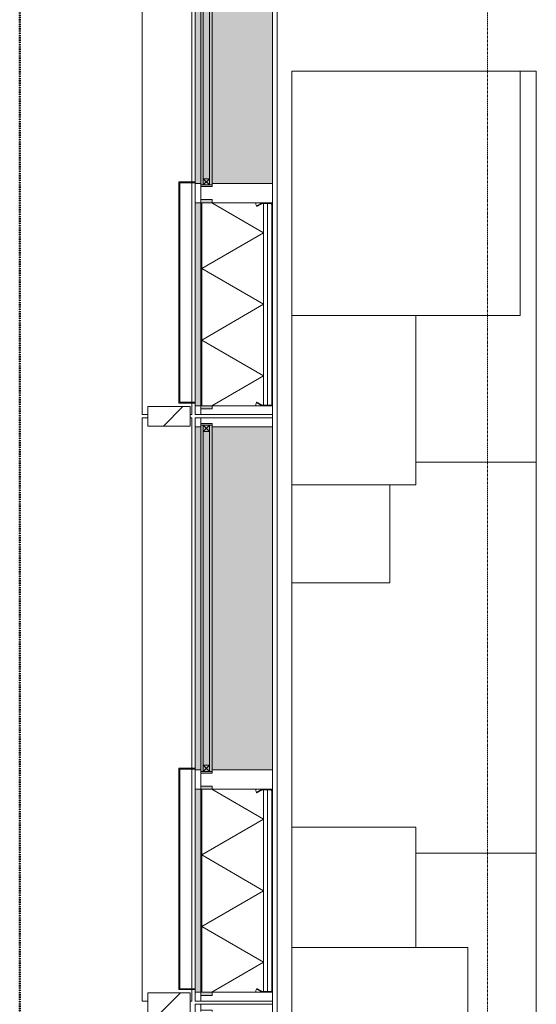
# Model space of a CAD drawing. Header units: millimetres. Extents: x -281 to 121694, y -16481 to 65128.
# Tile 4 of 256: x 8565 to 10150, y 12652 to 15675. Entities that reach past the tile are written whole.
import ezdxf

# ---------------------------------------------------------------- set-up
doc = ezdxf.new("R2010")
doc.units = ezdxf.units.MM
doc.linetypes.add('Grid Line', pattern=[12, 6, -2, 2, -2])
doc.linetypes.add('NLRS_Dash-0_6mm_Space-0_6mm_cpz', pattern=[1.2, 0.6, -0.6])
for name, color, linetype, lineweight in [('A--L$01A__Algemeen', 7, 'Continuous', 5), ('A--L$07A__Stramien', 1, 'Continuous', 5), ('A--L21__Buitenwanden', 3, 'Continuous', 5), ('A--L3__Afbouw', 2, 'Continuous', 5), ('A--L82__LosseGebruikersInvent', 1, 'Continuous', 5), ('A--L8__LosseInventaris', 1, 'Continuous', 5)]:
    doc.layers.add(name, color=color, linetype=linetype, lineweight=lineweight)
pattern_1 = [(315, (-11757.5, 9103), (42.4264, 42.4264), []), (45, (-11757.5, 9103), (-42.4264, 42.4264), [])]

# ---------------------------------------------------------------- blocks, each defined once
blk = doc.blocks.new('NLRS_21_GM_LB_element gevel_gen_cpz - NLRS_21_13_08_elementgevel element_gen_cpz-V210-L_80_ 14')
at = {"layer": 'A--L$01A__Algemeen'}
for points in [[(-877.5, -52), (-867.5, -51.5), (-867.5, -20), (-245, -20), (-245, -52), (-235, -52), (-235, -17), (-877.5, -17), (-877.5, -20)], [(-185, -237), (867.5, -237), (867.5, -52), (-185, -52)]]:
    blk.add_hatch(color=256, dxfattribs=at).paths.add_polyline_path(points)
h = blk.add_hatch(color=256, dxfattribs=at)
h.paths.add_polyline_path([(-867.5, 0), (-867.5, -17), (-245, -17), (-245, 0), (-860, 0)])
h.paths.add_polyline_path([(-185, 0), (-185, -17), (867.5, -17), (867.5, 0), (-183, 0)])
h = blk.add_hatch(dxfattribs=at)
h.set_pattern_fill('FP_207', color=256, style=0, pattern_type=2)
h.set_pattern_definition([(315, (-15357.5, 9103), (449.013, 449.013), []), (315, (-15357.5, 8944.25), (898.026, 0), []), (315, (-15357.5, 9261.75), (898.026, 0), [])])
h.paths.add_polyline_path([(-867.5, -205.8), (-867.5, -232), (-865.5, -232), (-865.5, -205.8)])
h.paths.add_polyline_path([(-866.8, -203.3), (-865.1, -204.3), (-856.3, -189.2), (-858.1, -188.2)])
h.paths.add_polyline_path([(-862.5, -237), (-250, -237), (-250, -235), (-862.5, -235)])
h.paths.add_polyline_path([(-256.2, -189.2), (-247.4, -204.3), (-245.7, -203.3), (-254.4, -188.2)])
h.paths.add_polyline_path([(-247, -232), (-245, -232), (-245, -205.8), (-247, -205.8)])
for p, q in [((-867.5, 0), (-895, 0)), ((-895, 0), (-895, -17)), ((-867.5, -17), (-867.5, 0)), ((-867.5, 0), (-860, 0)), ((-857, 0), (-245, 0)), ((-185, 0), (-245, 0)), ((-245, 0), (-245, -17)), ((-185, -17), (-185, 0)), ((-185, 0), (-183, 0)), ((-180, 0), (867.5, 0)), ((895, 0), (867.5, 0)), ((867.5, 0), (867.5, -17)), ((895, -17), (895, 0)), ((-877.5, -17), (-895, -17)), ((-895, -17), (-895, -237)), ((-895, -17), (-867.5, -17)), ((-877.5, -52), (-877.5, -17)), ((-245, -17), (-867.5, -17)), ((-245, -20), (-867.5, -20)), ((-867.5, -20), (-867.5, -185.7)), ((-245, -20), (-867.5, -20)), ((-867.5, -20), (-867.5, -185.7)), ((-775.6, -210), (-665.9, -20)), ((-556.2, -210), (-665.9, -20)), ((-556.2, -210), (-446.6, -20)), ((-336.9, -210), (-446.6, -20)), ((-245, -17), (-190, -17)), ((-245, -185.7), (-245, -20)), ((-245, -185.7), (-245, -20)), ((-195, -17), (-235, -17)), ((-235, -17), (-235, -52)), ((-195, -52), (-195, -17)), ((872.5, -17), (895, -17)), ((895, -17), (877.5, -17)), ((877.5, -17), (877.5, -52)), ((895, -237), (895, -17)), ((-867.5, -52), (-877.5, -52)), ((-775.6, -210), (-867.5, -50.9)), ((-336.9, -210), (-245, -50.9)), ((-235, -52), (-245, -52)), ((-190, -52), (-195, -52)), ((-185, -237), (-185, -52)), ((867.5, -52), (867.5, -237)), ((877.5, -52), (872.5, -52)), ((-867.5, -185.7), (-867.5, -204.5)), ((-867.5, -204.5), (-867.5, -205.8)), ((-867.5, -204.5), (-867.5, -205.8)), ((-867.5, -205.8), (-867.5, -232)), ((-858.1, -188.2), (-866.8, -203.3)), ((-865.5, -232), (-865.5, -205.8)), ((-865.5, -210), (-247, -210)), ((-865.5, -210), (-247, -210)), ((-865.1, -204.3), (-856.3, -189.2)), ((-856.3, -189.2), (-858.1, -188.2)), ((-254.4, -188.2), (-256.2, -189.2)), ((-256.2, -189.2), (-247.4, -204.3)), ((-245.7, -203.3), (-254.4, -188.2)), ((-247, -205.8), (-247, -232)), ((-245, -204.5), (-245, -185.7)), ((-245, -205.8), (-245, -204.5)), ((-245, -205.8), (-245, -204.5)), ((-245, -232), (-245, -205.8)), ((-895, -237), (-867.5, -237)), ((-867.5, -232), (-867.5, -237)), ((-867.5, -237), (-862.5, -237)), ((-865.5, -222.5), (-247, -222.5)), ((-250, -235), (-862.5, -235)), ((-862.5, -237), (-250, -237)), ((-250, -237), (-245, -237)), ((-245, -237), (-245, -232)), ((-245, -237), (-185, -237)), ((867.5, -237), (-185, -237)), ((867.5, -237), (895, -237))]:
    blk.add_line(p, q, dxfattribs=at)
for centre, radius, start, end in [((-867.5, -204.5), 18.8, 60, 90), ((-862.5, -205.8), 5, 150, 180), ((-862.5, -205.8), 3, 150, 180), ((-245, -204.5), 18.8, 90, 120), ((-250, -205.8), 3, 0, 30), ((-250, -205.8), 5, 360, 30), ((-862.5, -232), 5, 180, 270), ((-862.5, -232), 3, 180, 270), ((-862.5, -232), 3, 180, 270), ((-250, -232), 3, 270, 360), ((-250, -232), 3, 270, 0), ((-250, -232), 5, 270, 0)]:
    blk.add_arc(centre, radius, start, end, dxfattribs=at)
blk = doc.blocks.new('NLRS_41_GM_LB_vin gevel_gen_cpz - 41_12_XX_vin gevel-V211-L_80_ 14')
at = {"layer": 'A--L$01A__Algemeen'}
h = blk.add_hatch(dxfattribs=at)
h.set_pattern_fill('FP_208', color=256, style=0, pattern_type=2)
h.set_pattern_definition([(315, (-14457.5, 9103), (449.013, 449.013), []), (315, (-14457.5, 8944.25), (898.026, 0), []), (315, (-14457.5, 9261.75), (898.026, 0), [])])
h.paths.add_polyline_path([(-30, 15), (30, 15), (30, 145), (-30, 145), (-30, 124.2)])
for p, q in [((30, 145), (-30, 145)), ((-30, 145), (-30, 15)), ((30, 15), (30, 145)), ((-30, 15), (30, 15))]:
    blk.add_line(p, q, dxfattribs=at)
blk = doc.blocks.new('NLRS_41_GM_LB_zetwerk gevel_gen_cpz - NLRS_41_12_05_GM_zetwerk gevel_gen_cpz-61903992-L_80_ 14')
at = {"layer": 'A--L$01A__Algemeen'}
for p, q in [((375, 50), (-305, 50)), ((-305, 50), (-305, 0)), ((-302, 0), (-302, 47)), ((-302, 47), (372, 47)), ((372, 47), (372, 0)), ((375, 0), (375, 50)), ((-305, 0), (-302, 0)), ((372, 0), (375, 0))]:
    blk.add_line(p, q, dxfattribs=at)
blk = doc.blocks.new('NLRS_21_GM_LB_element gevel_gen_cpz - NLRS_21_13_08_elementgevel element_gen_cpz-V212-L_80_ 14')
at = {"layer": 'A--L$01A__Algemeen'}
for points in [[(-877.5, -52), (-867.5, -51.5), (-867.5, -20), (-245, -20), (-245, -52), (-235, -52), (-235, -17), (-877.5, -17), (-877.5, -20)], [(-185, -237), (867.5, -237), (867.5, -52), (-185, -52)]]:
    blk.add_hatch(color=256, dxfattribs=at).paths.add_polyline_path(points)
h = blk.add_hatch(color=256, dxfattribs=at)
h.paths.add_polyline_path([(-867.5, 0), (-867.5, -17), (-245, -17), (-245.9, 0), (-860, 0)])
h.paths.add_polyline_path([(-185, 0), (-185, -17), (867.5, -17), (867.5, 0), (-183, 0)])
h = blk.add_hatch(dxfattribs=at)
h.set_pattern_fill('FP_209', color=256, style=0, pattern_type=2)
h.set_pattern_definition([(315, (-13557.5, 9103), (42.4264, 42.4264), []), (45, (-13557.5, 9103), (-42.4264, 42.4264), [])])
h.paths.add_polyline_path([(-867.5, -185.7), (-866.8, -203.3), (-858.1, -188.2), (-866.8, -185.7)])
h = blk.add_hatch(dxfattribs=at)
h.set_pattern_fill('FP_210', color=256, style=0, pattern_type=2)
h.set_pattern_definition([(315, (-13557.5, 9103), (449.013, 449.013), []), (315, (-13557.5, 8944.25), (898.026, 0), []), (315, (-13557.5, 9261.75), (898.026, 0), [])])
h.paths.add_polyline_path([(-867.5, -205.8), (-867.5, -232), (-865.5, -232), (-865.5, -205.8)])
h.paths.add_polyline_path([(-866.8, -203.3), (-865.1, -204.3), (-856.3, -189.2), (-858.1, -188.2)])
h.paths.add_polyline_path([(-862.5, -237), (-250, -237), (-250, -235), (-862.5, -235)])
h.paths.add_polyline_path([(-256.2, -189.2), (-247.4, -204.3), (-245.9, -202.9), (-254.4, -188.2)])
h.paths.add_polyline_path([(-247, -205.8), (-245.9, -232), (-245, -232), (-245.9, -205.8)])
for p, q in [((-867.5, 0), (-895, 0)), ((-895, 0), (-895, -17)), ((-867.5, -17), (-867.5, 0)), ((-867.5, 0), (-860, 0)), ((-857, 0), (-245, 0)), ((-185, 0), (-245, 0)), ((-245, 0), (-245, -17)), ((-185, -17), (-185, 0)), ((-185, 0), (-183, 0)), ((-180, 0), (867.5, 0)), ((895, 0), (867.5, 0)), ((867.5, 0), (867.5, -17)), ((895, -17), (895, 0)), ((-877.5, -17), (-895, -17)), ((-895, -17), (-895, -237)), ((-895, -17), (-867.5, -17)), ((-877.5, -52), (-877.5, -17)), ((-245, -17), (-867.5, -17)), ((-245, -20), (-867.5, -20)), ((-867.5, -20), (-867.5, -185.7)), ((-245, -20), (-867.5, -20)), ((-867.5, -20), (-867.5, -185.7)), ((-775.6, -210), (-665.9, -20)), ((-556.2, -210), (-665.9, -20)), ((-556.2, -210), (-446.6, -20)), ((-336.9, -210), (-446.6, -20)), ((-245, -17), (-190, -17)), ((-245, -185.7), (-245, -20)), ((-245, -185.7), (-245, -20)), ((-195, -17), (-235, -17)), ((-235, -17), (-235, -52)), ((-195, -52), (-195, -17)), ((872.5, -17), (895, -17)), ((895, -17), (877.5, -17)), ((877.5, -17), (877.5, -52)), ((895, -237), (895, -17)), ((-867.5, -52), (-877.5, -52)), ((-775.6, -210), (-867.5, -50.9)), ((-336.9, -210), (-245, -50.9)), ((-235, -52), (-245, -52)), ((-190, -52), (-195, -52)), ((-185, -237), (-185, -52)), ((867.5, -52), (867.5, -237)), ((877.5, -52), (872.5, -52)), ((-867.5, -185.7), (-867.5, -204.5)), ((-867.5, -204.5), (-867.5, -205.8)), ((-867.5, -204.5), (-867.5, -205.8)), ((-867.5, -205.8), (-867.5, -232)), ((-858.1, -188.2), (-866.8, -203.3)), ((-865.5, -232), (-865.5, -205.8)), ((-865.5, -210), (-247, -210)), ((-865.5, -210), (-247, -210)), ((-865.1, -204.3), (-856.3, -189.2)), ((-856.3, -189.2), (-858.1, -188.2)), ((-254.4, -188.2), (-256.2, -189.2)), ((-256.2, -189.2), (-247.4, -204.3)), ((-245.7, -203.3), (-254.4, -188.2)), ((-247, -205.8), (-247, -232)), ((-245, -204.5), (-245, -185.7)), ((-245, -205.8), (-245, -204.5)), ((-245, -205.8), (-245, -204.5)), ((-245, -232), (-245, -205.8)), ((-895, -237), (-867.5, -237)), ((-867.5, -232), (-867.5, -237)), ((-867.5, -237), (-862.5, -237)), ((-865.5, -222.5), (-247, -222.5)), ((-250, -235), (-862.5, -235)), ((-862.5, -237), (-250, -237)), ((-250, -237), (-245, -237)), ((-245, -237), (-245, -232)), ((-245, -237), (-185, -237)), ((867.5, -237), (-185, -237)), ((867.5, -237), (895, -237))]:
    blk.add_line(p, q, dxfattribs=at)
for centre, radius, start, end in [((-867.5, -204.5), 18.8, 60, 90), ((-862.5, -205.8), 5, 150, 180), ((-862.5, -205.8), 3, 150, 180), ((-245, -204.5), 18.8, 90, 120), ((-250, -205.8), 3, 0, 30), ((-250, -205.8), 5, 360, 30), ((-862.5, -232), 5, 180, 270), ((-862.5, -232), 3, 180, 270), ((-862.5, -232), 3, 180, 270), ((-250, -232), 3, 270, 360), ((-250, -232), 3, 270, 0), ((-250, -232), 5, 270, 0)]:
    blk.add_arc(centre, radius, start, end, dxfattribs=at)
blk = doc.blocks.new('NLRS_41_GM_LB_vin gevel_gen_cpz - 41_12_XX_vin gevel-V213-L_80_ 14')
at = {"layer": 'A--L$01A__Algemeen'}
h = blk.add_hatch(dxfattribs=at)
h.set_pattern_fill('FP_211', color=256, style=0, pattern_type=2)
h.set_pattern_definition([(315, (-12657.5, 9103), (449.013, 449.013), []), (315, (-12657.5, 8944.25), (898.026, 0), []), (315, (-12657.5, 9261.75), (898.026, 0), [])])
h.paths.add_polyline_path([(-30, 15), (30, 15), (30, 145), (-30, 145), (-30, 124.2)])
for p, q in [((30, 145), (-30, 145)), ((-30, 145), (-30, 15)), ((30, 15), (30, 145)), ((-30, 15), (30, 15))]:
    blk.add_line(p, q, dxfattribs=at)
blk = doc.blocks.new('NLRS_21_GM_LB_element gevel_gen_cpz - NLRS_21_13_08_elementgevel element_gen_cpz-V214-L_80_ 14')
at = {"layer": 'A--L$01A__Algemeen'}
h = blk.add_hatch(color=256, dxfattribs=at)
h.paths.add_polyline_path([(-867.5, 0), (-867.5, -17), (-245, -17), (-245, 0), (-860, 0)])
h.paths.add_polyline_path([(-185, -17), (867.5, -17), (867.5, 0), (-185, 0)])
for points in [[(-680, -20), (-245, -20), (-245, -52), (-235, -52), (-235, -17), (-680, -17)], [(-185, -237), (867.5, -237), (867.5, -52), (-185, -52)]]:
    blk.add_hatch(color=256, dxfattribs=at).paths.add_polyline_path(points)
h = blk.add_hatch(dxfattribs=at)
h.set_pattern_fill('FP_212', color=256, style=0, pattern_type=2)
h.set_pattern_definition(pattern_1)
h.paths.add_polyline_path([(-867.5, -185.7), (-866.8, -203.3), (-858.1, -188.2), (-865.1, -186)])
h = blk.add_hatch(dxfattribs=at)
h.set_pattern_fill('FP_213', color=256, style=0, pattern_type=2)
h.set_pattern_definition([(315, (-11757.5, 9103), (449.013, 449.013), []), (315, (-11757.5, 8944.25), (898.026, 0), []), (315, (-11757.5, 9261.75), (898.026, 0), [])])
h.paths.add_polyline_path([(-867.5, -205.8), (-867.5, -232), (-865.5, -232), (-865.5, -205.8)])
h.paths.add_polyline_path([(-866.8, -203.3), (-865.1, -204.3), (-856.3, -189.2), (-858.1, -188.2)])
h.paths.add_polyline_path([(-862.5, -237), (-250, -237), (-250, -235), (-862.5, -235)])
h.paths.add_polyline_path([(-256.2, -189.2), (-247.4, -204.3), (-245.7, -203.3), (-254.4, -188.2)])
h.paths.add_polyline_path([(-247, -232), (-245, -232), (-245, -205.8), (-247, -205.8)])
h = blk.add_hatch(dxfattribs=at)
h.set_pattern_fill('FP_212', color=256, style=0, pattern_type=2)
h.set_pattern_definition(pattern_1)
h.paths.add_polyline_path([(-254.4, -188.2), (-245, -204.3), (-245, -185.7), (-249.9, -186.3)])
for p, q in [((-867.5, 0), (-895, 0)), ((-895, 0), (-895, -17)), ((-867.5, -17), (-867.5, 0)), ((-867.5, 0), (-860, 0)), ((-857, 0), (-245, 0)), ((-185, 0), (-245, 0)), ((-245, 0), (-245, -17)), ((-185, -17), (-185, 0)), ((-185, 0), (-183, 0)), ((-180, 0), (867.5, 0)), ((895, 0), (867.5, 0)), ((867.5, 0), (867.5, -17)), ((895, -17), (895, 0)), ((-895, -25), (-895, -44)), ((-877.5, -44), (-877.5, -25)), ((-245, -20), (-867.5, -20)), ((-867.5, -20), (-867.5, -185.7)), ((-245, -20), (-867.5, -20)), ((-867.5, -20), (-867.5, -185.7)), ((-775.6, -210), (-665.9, -20)), ((-245, -17), (-680, -17)), ((-556.2, -210), (-665.9, -20)), ((-556.2, -210), (-446.6, -20)), ((-336.9, -210), (-446.6, -20)), ((-245, -17), (-190, -17)), ((-245, -185.7), (-245, -20)), ((-245, -185.7), (-245, -20)), ((-195, -17), (-235, -17)), ((-235, -17), (-235, -52)), ((-195, -52), (-195, -17)), ((872.5, -17), (895, -17)), ((895, -17), (877.5, -17)), ((877.5, -17), (877.5, -52)), ((895, -237), (895, -17)), ((-895, -52), (-895, -237)), ((-775.6, -210), (-867.5, -50.9)), ((-336.9, -210), (-245, -50.9)), ((-235, -52), (-245, -52)), ((-190, -52), (-195, -52)), ((-185, -237), (-185, -52)), ((867.5, -52), (867.5, -237)), ((877.5, -52), (872.5, -52)), ((-867.5, -185.7), (-867.5, -204.5)), ((-867.5, -204.5), (-867.5, -205.8)), ((-867.5, -204.5), (-867.5, -205.8)), ((-867.5, -205.8), (-867.5, -232)), ((-858.1, -188.2), (-866.8, -203.3)), ((-865.5, -232), (-865.5, -205.8)), ((-865.5, -210), (-247, -210)), ((-865.5, -210), (-247, -210)), ((-865.1, -204.3), (-856.3, -189.2)), ((-856.3, -189.2), (-858.1, -188.2)), ((-254.4, -188.2), (-256.2, -189.2)), ((-256.2, -189.2), (-247.4, -204.3)), ((-245.7, -203.3), (-254.4, -188.2)), ((-247, -205.8), (-247, -232)), ((-245, -204.5), (-245, -185.7)), ((-245, -205.8), (-245, -204.5)), ((-245, -205.8), (-245, -204.5)), ((-245, -232), (-245, -205.8)), ((-895, -237), (-867.5, -237)), ((-867.5, -232), (-867.5, -237)), ((-867.5, -237), (-862.5, -237)), ((-865.5, -222.5), (-247, -222.5)), ((-250, -235), (-862.5, -235)), ((-862.5, -237), (-250, -237)), ((-250, -237), (-245, -237)), ((-245, -237), (-245, -232)), ((-245, -237), (-185, -237)), ((867.5, -237), (-185, -237)), ((867.5, -237), (895, -237))]:
    blk.add_line(p, q, dxfattribs=at)
for centre, radius, start, end in [((-867.5, -204.5), 18.8, 60, 90), ((-862.5, -205.8), 5, 150, 180), ((-862.5, -205.8), 3, 150, 180), ((-245, -204.5), 18.8, 90, 120), ((-250, -205.8), 3, 0, 30), ((-250, -205.8), 5, 360, 30), ((-862.5, -232), 5, 180, 270), ((-862.5, -232), 3, 180, 270), ((-862.5, -232), 3, 180, 270), ((-250, -232), 3, 270, 360), ((-250, -232), 3, 270, 0), ((-250, -232), 5, 270, 0)]:
    blk.add_arc(centre, radius, start, end, dxfattribs=at)
blk = doc.blocks.new('CSWK_double-triple glass panel - CSWK_double-triple glass panel-55889924-L_80_ 14')
at = {"layer": 'A--L$01A__Algemeen'}
for points in [[(-531.25, 100), (-531.25, 92), (531.25, 92), (531.25, 100), (-519.57, 100)], [(-531.25, 73), (-531.25, 65), (531.25, 65), (531.25, 73), (-519.57, 73)]]:
    blk.add_hatch(color=256, dxfattribs=at).paths.add_polyline_path(points)
at = {"layer": 'A--L82__LosseGebruikersInvent'}
blk.add_hatch(color=256, dxfattribs=at).paths.add_polyline_path([(-536.25, 100), (-536.25, 65), (-531.25, 65), (-531.25, 73), (531.25, 73), (531.25, 65), (536.25, 65), (536.25, 100), (531.25, 100), (531.25, 92), (-531.25, 92), (-531.25, 100)])
at = {"layer": 'A--L$01A__Algemeen'}
for p, q in [((531.25, 100), (-531.25, 100)), ((-531.25, 100), (-531.25, 92)), ((-531.25, 92), (531.25, 92)), ((-531.25, 92), (-512.25, 92)), ((-531.25, 73), (-531.25, 92)), ((-531.25, 92), (-512.25, 73)), ((-512.25, 92), (-531.25, 73)), ((-512.25, 92), (-512.25, 73)), ((512.25, 92), (531.25, 92)), ((512.25, 73), (512.25, 92)), ((512.25, 92), (531.25, 73)), ((531.25, 92), (512.25, 73)), ((531.25, 92), (531.25, 100)), ((531.25, 92), (531.25, 73)), ((531.25, 73), (-531.25, 73)), ((-531.25, 73), (-531.25, 65)), ((-512.25, 73), (-531.25, 73)), ((-531.25, 65), (531.25, 65)), ((531.25, 73), (512.25, 73)), ((531.25, 65), (531.25, 73))]:
    blk.add_line(p, q, dxfattribs=at)
blk = doc.blocks.new('NLRS_82_FU_UN_lab en spoel tafels_gen_kad - labtafel dxbxh 750x1200x950-49024455-L_80_ 14')
at = {"layer": 'A--L$01A__Algemeen'}
for p, q in [((230, 262.7), (-520, 262.7)), ((-600, -117.3), (-600, -487.3)), ((600, -487.3), (600, -117.3)), ((-600, -487.3), (600, -487.3))]:
    blk.add_line(p, q, dxfattribs=at)
blk = doc.blocks.new('NLRS_82_FU_UN_lab en spoel tafels_gen_kad - labtafel dxbxh 750x1200x950-V233-L_80_ 14')
at = {"layer": 'A--L$01A__Algemeen'}
for p, q in [((-600, -117.3), (-600, -487.3)), ((600, -487.3), (600, -437.3)), ((-600, -487.3), (600, -487.3))]:
    blk.add_line(p, q, dxfattribs=at)
blk = doc.blocks.new('NLRS_82_FU_UN_lab en spoel tafels_gen_kad - labtafel dxbxh 750x1200x950-V234-L_80_ 14')
at = {"layer": 'A--L$01A__Algemeen'}
for p, q in [((600, -487.3), (600, -117.3)), ((-600, -387.3), (-600, -487.3)), ((-600, -487.3), (600, -487.3))]:
    blk.add_line(p, q, dxfattribs=at)
blk = doc.blocks.new('Rectangular Mullion - gevelband kader-V286-L_80_ 14')
at = {"layer": 'A--L3__Afbouw'}
for p, q in [((8939.9, 12652.5), (8958, 12652.5)), ((8939.9, 10862.5), (8939.9, 12652.5)), ((9088, 12652.5), (9092.9, 12652.5)), ((9092.9, 12652.5), (9092.9, 11577.5)), ((9092.9, 11574.5), (9092.9, 10900.5)), ((9092.9, 10897.5), (9092.9, 10862.5)), ((8958, 10862.5), (8939.9, 10862.5)), ((9092.9, 10862.5), (9088, 10862.5))]:
    blk.add_line(p, q, dxfattribs=at)
blk = doc.blocks.new('NLRS_82_SE_LB_laboratorium apparaat space reservation_gen_cpz - lab apparaat_tafelniveau-58869505-L_80_ 14')
at = {"layer": 'A--L8__LosseInventaris'}
for p, q in [((375, 350), (-375, 350)), ((-375, 350), (-375, -350)), ((375, -350), (375, 350)), ((-375, -350), (375, -350))]:
    blk.add_line(p, q, dxfattribs=at)
at = {"layer": 'A--L8__LosseInventaris', "linetype": 'NLRS_Dash-0_6mm_Space-0_6mm_cpz'}
for p, q in [((-375, 350), (375, 350)), ((-375, 350), (-375, -350)), ((375, 350), (375, -350)), ((-375, -350), (375, -350))]:
    blk.add_line(p, q, dxfattribs=at)
blk = doc.blocks.new('NLRS_82_SE_LB_laboratorium apparaat space reservation_gen_cpz - lab apparaat_tafelniveau-58869506-L_80_ 14')
at = {"layer": 'A--L8__LosseInventaris'}
for p, q in [((260, 190), (-260, 190)), ((260, -190), (260, 190)), ((-260, -190), (260, -190))]:
    blk.add_line(p, q, dxfattribs=at)
at = {"layer": 'A--L8__LosseInventaris', "linetype": 'NLRS_Dash-0_6mm_Space-0_6mm_cpz'}
for p, q in [((-260, 190), (260, 190)), ((-260, 190), (-260, -190)), ((260, 190), (260, -190)), ((-260, -190), (260, -190))]:
    blk.add_line(p, q, dxfattribs=at)
blk = doc.blocks.new('NLRS_82_SE_LB_laboratorium apparaat space reservation_gen_cpz - lab apparaat_tafelniveau-58869507-L_80_ 14')
at = {"layer": 'A--L8__LosseInventaris'}
for p, q in [((150, 150), (-150, 150)), ((150, -150), (150, 150)), ((-150, -150), (150, -150))]:
    blk.add_line(p, q, dxfattribs=at)
at = {"layer": 'A--L8__LosseInventaris', "linetype": 'NLRS_Dash-0_6mm_Space-0_6mm_cpz'}
for p, q in [((-150, 150), (150, 150)), ((-150, 150), (-150, -150)), ((150, 150), (150, -150)), ((-150, -150), (150, -150))]:
    blk.add_line(p, q, dxfattribs=at)
blk = doc.blocks.new('NLRS_82_SE_LB_laboratorium apparaat space reservation_gen_cpz - lab apparaat_tafelniveau-58869509-L_80_ 14')
at = {"layer": 'A--L8__LosseInventaris'}
for p, q in [((185, 190), (-185, 190)), ((-185, 190), (-185, -190)), ((185, -190), (185, 190)), ((-185, -190), (185, -190))]:
    blk.add_line(p, q, dxfattribs=at)
at = {"layer": 'A--L8__LosseInventaris', "linetype": 'NLRS_Dash-0_6mm_Space-0_6mm_cpz'}
for p, q in [((-185, 190), (185, 190)), ((-185, 190), (-185, -190)), ((185, 190), (185, -190)), ((-185, -190), (185, -190))]:
    blk.add_line(p, q, dxfattribs=at)
blk = doc.blocks.new('NLRS_82_SE_LB_laboratorium apparaat space reservation_gen_cpz - lab apparaat_tafelniveau-58869510-L_80_ 14')
at = {"layer": 'A--L8__LosseInventaris'}
for p, q in [((185, 270), (-185, 270)), ((-185, 270), (-185, 110)), ((-185, -270), (185, -270))]:
    blk.add_line(p, q, dxfattribs=at)
at = {"layer": 'A--L8__LosseInventaris', "linetype": 'NLRS_Dash-0_6mm_Space-0_6mm_cpz'}
for p, q in [((-185, 270), (185, 270)), ((-185, 270), (-185, -270)), ((185, 270), (185, -270)), ((-185, -270), (185, -270))]:
    blk.add_line(p, q, dxfattribs=at)

msp = doc.modelspace()

# ---------------------------------------------------------------- linework, layer by layer
at = {"layer": 'A--L$01A__Algemeen', "linetype": 'NLRS_Dash-0_6mm_Space-0_6mm_cpz', "lineweight": 50}
msp.add_line((8564.5, 57434.1), (8564.5, 7847.6), dxfattribs=at)
at = {"layer": 'A--L$07A__Stramien', "linetype": 'Grid Line'}
msp.add_line((10000, 64428.4), (10000, 5044.8), dxfattribs=at)
at = {"layer": 'A--L21__Buitenwanden'}
for p, q in [((9355, 56545), (9355, 9055)), ((9340, 15172.5), (9340, 16225)), ((9340, 14452.5), (9340, 14462.5)), ((9340, 13372.5), (9340, 14425)), ((9340, 12652.5), (9340, 12662.5))]:
    msp.add_line(p, q, dxfattribs=at)

# ---------------------------------------------------------------- block references
at = {"layer": 'A--L$01A__Algemeen', "rotation": 89.99999999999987}
for name, p in [('NLRS_21_GM_LB_element gevel_gen_cpz - NLRS_21_13_08_elementgevel element_gen_cpz-V210-L_80_ 14', (9103, 15357.5)), ('CSWK_double-triple glass panel - CSWK_double-triple glass panel-55889924-L_80_ 14', (9220, 15698.8)), ('NLRS_41_GM_LB_zetwerk gevel_gen_cpz - NLRS_41_12_05_GM_zetwerk gevel_gen_cpz-61903992-L_80_ 14', (9103, 14802.5)), ('NLRS_41_GM_LB_vin gevel_gen_cpz - 41_12_XX_vin gevel-V211-L_80_ 14', (9103, 14457.5)), ('NLRS_21_GM_LB_element gevel_gen_cpz - NLRS_21_13_08_elementgevel element_gen_cpz-V212-L_80_ 14', (9103, 13557.5)), ('CSWK_double-triple glass panel - CSWK_double-triple glass panel-55889924-L_80_ 14', (9220, 13898.8)), ('NLRS_41_GM_LB_zetwerk gevel_gen_cpz - NLRS_41_12_05_GM_zetwerk gevel_gen_cpz-61903992-L_80_ 14', (9103, 13002.5)), ('NLRS_41_GM_LB_vin gevel_gen_cpz - 41_12_XX_vin gevel-V213-L_80_ 14', (9103, 12657.5)), ('NLRS_21_GM_LB_element gevel_gen_cpz - NLRS_21_13_08_elementgevel element_gen_cpz-V214-L_80_ 14', (9103, 11757.5))]:
    msp.add_blockref(name, p, dxfattribs=at)
at = {"layer": 'A--L3__Afbouw'}
for p in [(0, 3600), (0, 1800)]:
    msp.add_blockref('Rectangular Mullion - gevelband kader-V286-L_80_ 14', p, dxfattribs=at)
at = {"layer": 'A--L82__LosseGebruikersInvent', "rotation": 89.9999999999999}
for name, p in [('NLRS_82_FU_UN_lab en spoel tafels_gen_kad - labtafel dxbxh 750x1200x950-V233-L_80_ 14', (9662.7, 14916.6)), ('NLRS_82_FU_UN_lab en spoel tafels_gen_kad - labtafel dxbxh 750x1200x950-49024455-L_80_ 14', (9662.7, 13716.6)), ('NLRS_82_FU_UN_lab en spoel tafels_gen_kad - labtafel dxbxh 750x1200x950-V234-L_80_ 14', (9662.7, 12516.6))]:
    msp.add_blockref(name, p, dxfattribs=at)
at = {"layer": 'A--L8__LosseInventaris', "linetype": 'NLRS_Dash-0_6mm_Space-0_6mm_cpz', "rotation": 269.9999999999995}
for name, p in [('NLRS_82_SE_LB_laboratorium apparaat space reservation_gen_cpz - lab apparaat_tafelniveau-58869505-L_80_ 14', (9750, 15141.6)), ('NLRS_82_SE_LB_laboratorium apparaat space reservation_gen_cpz - lab apparaat_tafelniveau-58869506-L_80_ 14', (9590, 14506.6)), ('NLRS_82_SE_LB_laboratorium apparaat space reservation_gen_cpz - lab apparaat_tafelniveau-58869507-L_80_ 14', (9550, 14096.6)), ('NLRS_82_SE_LB_laboratorium apparaat space reservation_gen_cpz - lab apparaat_tafelniveau-58869509-L_80_ 14', (9590, 13011.6)), ('NLRS_82_SE_LB_laboratorium apparaat space reservation_gen_cpz - lab apparaat_tafelniveau-58869510-L_80_ 14', (9670, 12641.6))]:
    msp.add_blockref(name, p, dxfattribs=at)

doc.saveas('drawing.dxf')
